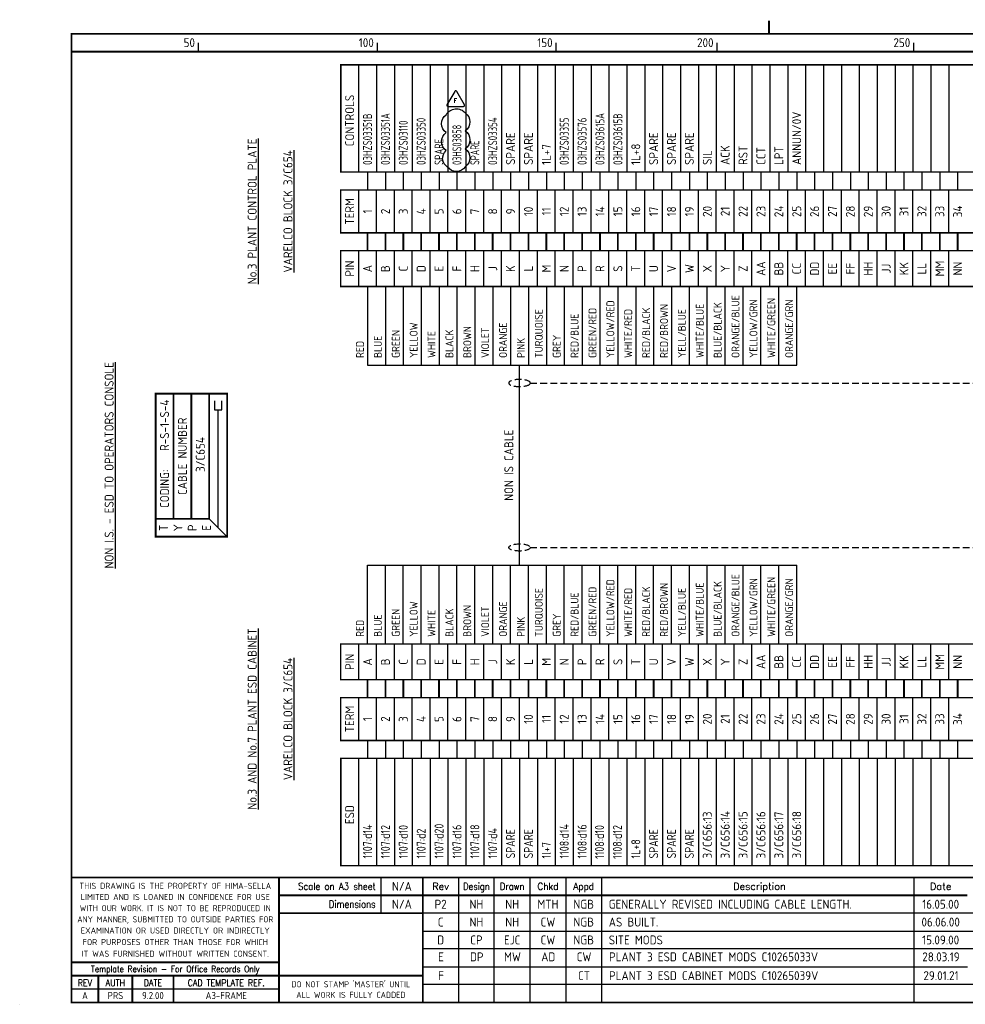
# Model space of a CAD drawing. Extents: x 0 to 408, y 0 to 275.
# Tile 1 of 2: x 0 to 264, y 0 to 275. Entities that reach past the tile are written whole.
import ezdxf
from ezdxf.enums import TextEntityAlignment as Align

# ---------------------------------------------------------------- set-up
doc = ezdxf.new("R2010")
doc.units = 0
doc.header["$LTSCALE"] = 0.25
doc.header["$MEASUREMENT"] = 0
doc.linetypes.add('HIDDEN', pattern=[0.375, 0.25, -0.125])
doc.layers.get('0').update_dxf_attribs({"color": 41, "linetype": 'CONTINUOUS'})
for name, color, linetype in [('00-DRG_FRAME', 12, 'CONTINUOUS'), ('01-DRAW', 7, 'CONTINUOUS'), ('04-OUTLINE', 6, 'CONTINUOUS'), ('203', 7, 'CONTINUOUS'), ('203-TEXT', 2, 'CONTINUOUS')]:
    doc.layers.add(name, color=color, linetype=linetype)
doc.styles.add('ISO', font='iso.shx', dxfattribs={"height": 2.5})
doc.styles.add('ROMAND', font='ROMAND')
doc.styles.add('ROMANS', font='romans.shx', dxfattribs={"width": 0.8})

# ---------------------------------------------------------------- blocks, each defined once
blk = doc.blocks.new('A3-REVA')
at = {"style": 'ISO'}
for tag, p in [('DESIGNED', (292, 31.75)), ('A', (117.7, 26.75)), ('DES', (127.7, 26.75)), ('DRN', (137.7, 26.75)), ('CHKD', (147.7, 26.75)), ('APPD', (157.7, 26.75)), ('DATE', (258, 26.75)), ('DRAWN', (292, 26.75)), ('CHECKED', (292, 21.75)), ('APPD', (292, 16.75)), ('DATE', (292, 11.75))]:
    blk.add_attdef(tag, text='', height=2.5, dxfattribs=at).set_placement(p, align=Align.CENTER)
blk.add_attdef('DESCRIPTION', (164.7, 26.75), '', height=2.5, dxfattribs=at)
blk = doc.blocks.new('A3-CONTRACT')
at = {"style": 'ISO'}
for tag, height, p in [('SCALE', 2.5, (106.86, 31.75)), ('DIMS', 2.5, (106.86, 26.75)), ('CONTRACT', 5, (342, 3)), ('CAD-REF', 2.5, (282, 1.75))]:
    blk.add_attdef(tag, text='', height=height, dxfattribs=at).set_placement(p, align=Align.CENTER)
for tag, p in [('TITLE_2', (303.75, 16.75)), ('TITLE_3', (303.5, 11.75))]:
    blk.add_attdef(tag, p, '', height=2.5, dxfattribs=at)
blk = doc.blocks.new('A3-REVB')
at = {"style": 'ISO'}
for tag, p in [('B', (117.7, 21.75)), ('DES', (127.7, 21.75)), ('DRN', (137.7, 21.75)), ('CHKD', (147.7, 21.75)), ('APPD', (157.7, 21.75)), ('DATE', (258, 21.75))]:
    blk.add_attdef(tag, text='', height=2.5, dxfattribs=at).set_placement(p, align=Align.CENTER)
blk.add_attdef('DESCRIPTION', (164.7, 21.75), '', height=2.5, dxfattribs=at)

msp = doc.modelspace()

# ---------------------------------------------------------------- linework, layer by layer
at = {"layer": '00-DRG_FRAME'}
for p, q in [((50, 266.5), (50, 269)), ((100, 266.5), (100, 269)), ((150, 266.5), (150, 269)), ((195, 266.5), (195, 269)), ((250, 266.5), (250, 269)), ((101.01, 35.5), (101.01, 25.5)), ((122.7, 35.5), (122.7, 0.5)), ((132.7, 0.5), (132.7, 35.5)), ((142.7, 0.5), (142.7, 35.5)), ((152.7, 35.5), (152.7, 0.5)), ((162.7, 35.5), (162.7, 0.5)), ((250, 35.5), (250, 0.5)), ((302, 25.5), (112.7, 25.5)), ((112.7, 20.5), (302, 20.5)), ((302, 15.5), (112.7, 15.5)), ((112.7, 10.5), (265, 10.5)), ((72.5, 4.25), (14.5, 4.25)), ((302, 5.5), (112.7, 5.5)), ((0, 0), (0, 0.03))]:
    msp.add_line(p, q, dxfattribs=at)
at = {"layer": '00-DRG_FRAME', "const_width": 0.5}
for points in [[(209.5, 271.5), (209.5, 275.18)], [(209.5, 271.5), (209.5, 275.18)], [(14.5, 266.5), (404.5, 266.5)], [(404.5, 35.5), (14.5, 35.5)], [(72.5, 0.5), (72.5, 35.5)], [(112.7, 0.5), (112.7, 35.5)], [(265, 30.5), (72.5, 30.5)], [(112.7, 25.5), (72.5, 25.5)], [(14.5, 11.75), (72.5, 11.75)], [(14.5, 8), (72.5, 8)], [(22, 0.5), (22, 8)], [(31.5, 0.5), (31.5, 8)], [(43, 0.5), (43, 8)], [(112.7, 8), (72.5, 8)]]:
    msp.add_lwpolyline(points, dxfattribs=at)
msp.add_lwpolyline([(14.5, 0.5), (404.5, 0.5), (404.5, 271.5), (14.5, 271.5)], close=True, dxfattribs=at)
at = {"layer": '01-DRAW', "color": 6}
msp.add_lwpolyline([(124.59, 249.34, -0.520567), (124.59, 244.32, -0.520567), (124.59, 239.31, -0.520567), (124.59, 234.29, -0.520567), (119.65, 234.21, -0.520567), (119.24, 238.81, -0.520567), (119.24, 243.83, -0.520567), (119.24, 248.84, -0.520567)], format="xyb", close=True, dxfattribs=at)
at = {"layer": '04-OUTLINE'}
msp.add_lwpolyline([(121.64, 255.38), (119.47, 251.63, 0.57735), (119.74, 251.16), (124.07, 251.16, 0.57735), (124.34, 251.63), (122.18, 255.38, 0.57735)], format="xyb", close=True, dxfattribs=at)
at = {"layer": '203'}
for p, q in [((89.75, 262.8), (89.75, 232.8)), ((94.75, 262.8), (94.75, 232.8)), ((99.75, 262.8), (99.75, 232.8)), ((104.75, 262.8), (104.75, 232.8)), ((109.75, 262.8), (109.75, 232.8)), ((114.75, 262.8), (114.75, 232.8)), ((119.75, 262.8), (119.75, 232.8)), ((124.75, 262.8), (124.75, 232.8)), ((129.75, 262.8), (129.75, 232.8)), ((134.75, 262.8), (134.75, 232.8)), ((139.75, 262.8), (139.75, 232.8)), ((144.75, 262.8), (144.75, 232.8)), ((149.75, 262.8), (149.75, 232.8)), ((154.75, 262.8), (154.75, 232.8)), ((159.75, 262.8), (159.75, 232.8)), ((164.75, 262.8), (164.75, 232.8)), ((169.75, 262.8), (169.75, 232.8)), ((174.75, 262.8), (174.75, 232.8)), ((179.75, 262.8), (179.75, 232.8)), ((184.75, 262.8), (184.75, 232.8)), ((189.75, 262.8), (189.75, 232.8)), ((194.75, 262.8), (194.75, 232.8)), ((199.75, 262.8), (199.75, 232.8)), ((204.75, 262.8), (204.75, 232.8)), ((209.75, 262.8), (209.75, 232.8)), ((214.75, 262.8), (214.75, 232.8)), ((219.75, 262.8), (219.75, 232.8)), ((224.75, 262.8), (224.75, 232.8)), ((229.75, 262.8), (229.75, 232.8)), ((234.75, 262.8), (234.75, 232.8)), ((239.75, 262.8), (239.75, 232.8)), ((244.75, 262.8), (244.75, 232.8)), ((249.75, 262.8), (249.75, 232.8)), ((254.75, 262.8), (254.75, 232.8)), ((259.75, 262.8), (259.75, 232.8)), ((97.25, 232.8), (97.25, 227.8)), ((102.25, 232.8), (102.25, 227.8)), ((107.25, 232.8), (107.25, 227.8)), ((112.25, 232.8), (112.25, 227.8)), ((117.25, 232.8), (117.25, 227.8)), ((122.25, 232.8), (122.25, 227.8)), ((127.25, 232.8), (127.25, 227.8)), ((132.25, 232.8), (132.25, 227.8)), ((137.25, 232.8), (137.25, 227.8)), ((142.25, 232.8), (142.25, 227.8)), ((147.25, 232.8), (147.25, 227.8)), ((152.25, 232.8), (152.25, 227.8)), ((157.25, 232.8), (157.25, 227.8)), ((162.25, 232.8), (162.25, 227.8)), ((167.25, 232.8), (167.25, 227.8)), ((172.25, 232.8), (172.25, 227.8)), ((177.25, 232.8), (177.25, 227.8)), ((182.25, 232.8), (182.25, 227.8)), ((187.25, 232.8), (187.25, 227.8)), ((192.25, 232.8), (192.25, 227.8)), ((197.25, 232.8), (197.25, 227.8)), ((202.25, 232.8), (202.25, 227.8)), ((207.25, 232.8), (207.25, 227.8)), ((212.25, 232.8), (212.25, 227.8)), ((217.25, 232.8), (217.25, 227.8)), ((222.25, 232.8), (222.25, 227.8)), ((227.25, 232.8), (227.25, 227.8)), ((232.25, 232.8), (232.25, 227.8)), ((237.25, 232.8), (237.25, 227.8)), ((242.25, 232.8), (242.25, 227.8)), ((247.25, 232.8), (247.25, 227.8)), ((252.25, 232.8), (252.25, 227.8)), ((257.25, 232.8), (257.25, 227.8)), ((262.25, 232.8), (262.25, 227.8)), ((89.75, 215.8), (89.75, 227.8)), ((94.75, 227.8), (94.75, 215.8)), ((99.75, 215.8), (99.75, 227.8)), ((104.75, 215.8), (104.75, 227.8)), ((109.75, 215.8), (109.75, 227.8)), ((114.75, 215.8), (114.75, 227.8)), ((119.75, 215.8), (119.75, 227.8)), ((124.75, 215.8), (124.75, 227.8)), ((129.75, 215.8), (129.75, 227.8)), ((134.75, 215.8), (134.75, 227.8)), ((139.75, 215.8), (139.75, 227.8)), ((144.75, 215.8), (144.75, 227.8)), ((149.75, 215.8), (149.75, 227.8)), ((154.75, 215.8), (154.75, 227.8)), ((159.75, 215.8), (159.75, 227.8)), ((164.75, 215.8), (164.75, 227.8)), ((169.75, 215.8), (169.75, 227.8)), ((174.75, 215.8), (174.75, 227.8)), ((179.75, 215.8), (179.75, 227.8)), ((184.75, 215.8), (184.75, 227.8)), ((189.75, 215.8), (189.75, 227.8)), ((194.75, 215.8), (194.75, 227.8)), ((199.75, 215.8), (199.75, 227.8)), ((204.75, 215.8), (204.75, 227.8)), ((209.75, 215.8), (209.75, 227.8)), ((214.75, 215.8), (214.75, 227.8)), ((219.75, 215.8), (219.75, 227.8)), ((224.75, 215.8), (224.75, 227.8)), ((229.75, 215.8), (229.75, 227.8)), ((234.75, 215.8), (234.75, 227.8)), ((239.75, 215.8), (239.75, 227.8)), ((244.75, 215.8), (244.75, 227.8)), ((249.75, 215.8), (249.75, 227.8)), ((254.75, 215.8), (254.75, 227.8)), ((259.75, 215.8), (259.75, 227.8)), ((89.75, 200.8), (89.75, 210.8)), ((94.75, 210.8), (94.75, 200.8)), ((99.75, 200.8), (99.75, 210.8)), ((104.75, 200.8), (104.75, 210.8)), ((109.75, 200.8), (109.75, 210.8)), ((114.75, 200.8), (114.75, 210.8)), ((119.75, 200.8), (119.75, 210.8)), ((124.75, 200.8), (124.75, 210.8)), ((129.75, 200.8), (129.75, 210.8)), ((134.75, 200.8), (134.75, 210.8)), ((139.75, 200.8), (139.75, 210.8)), ((144.75, 200.8), (144.75, 210.8)), ((149.75, 200.8), (149.75, 210.8)), ((154.75, 200.8), (154.75, 210.8)), ((159.75, 200.8), (159.75, 210.8)), ((164.75, 200.8), (164.75, 210.8)), ((169.75, 200.8), (169.75, 210.8)), ((174.75, 200.8), (174.75, 210.8)), ((179.75, 200.8), (179.75, 210.8)), ((184.75, 200.8), (184.75, 210.8)), ((189.75, 200.8), (189.75, 210.8)), ((194.75, 200.8), (194.75, 210.8)), ((199.75, 200.8), (199.75, 210.8)), ((204.75, 200.8), (204.75, 210.8)), ((209.75, 200.8), (209.75, 210.8)), ((214.75, 200.8), (214.75, 210.8)), ((219.75, 200.8), (219.75, 210.8)), ((224.75, 200.8), (224.75, 210.8)), ((229.75, 200.8), (229.75, 210.8)), ((234.75, 200.8), (234.75, 210.8)), ((239.75, 200.8), (239.75, 210.8)), ((244.75, 200.8), (244.75, 210.8)), ((249.75, 200.8), (249.75, 210.8)), ((254.75, 200.8), (254.75, 210.8)), ((259.75, 200.8), (259.75, 210.8)), ((97.25, 200.8), (97.25, 178.8)), ((102.25, 200.8), (102.25, 178.8)), ((107.25, 200.8), (107.25, 178.8)), ((112.25, 200.8), (112.25, 178.8)), ((117.25, 200.8), (117.25, 178.8)), ((122.25, 200.8), (122.25, 178.8)), ((127.25, 200.8), (127.25, 178.8)), ((132.25, 200.8), (132.25, 178.8)), ((137.25, 200.8), (137.25, 178.8)), ((142.25, 200.8), (142.25, 178.8)), ((147.25, 200.8), (147.25, 178.8)), ((152.25, 200.8), (152.25, 178.8)), ((157.25, 200.8), (157.25, 178.8)), ((162.25, 200.8), (162.25, 178.8)), ((167.25, 200.8), (167.25, 178.8)), ((172.25, 200.8), (172.25, 178.8)), ((177.25, 200.8), (177.25, 178.8)), ((182.25, 200.8), (182.25, 178.8)), ((187.25, 178.8), (187.25, 200.8)), ((192.25, 178.8), (192.25, 200.8)), ((197.25, 178.8), (197.25, 200.8)), ((202.25, 178.8), (202.25, 200.8)), ((207.25, 178.8), (207.25, 200.8)), ((212.25, 178.8), (212.25, 200.8)), ((217.25, 178.8), (217.25, 200.8)), ((97.25, 178.8), (217.25, 178.8)), ((139.75, 122.8), (139.75, 178.8)), ((54.5, 168.8), (54.5, 166.3)), ((56.5, 166.3), (56.5, 168.8)), ((54.5, 166.3), (56.5, 166.3)), ((55.5, 133.3), (55.5, 166.3)), ((58, 130.8), (53, 135.8)), ((97.25, 122.8), (217.25, 122.8)), ((97.25, 100.8), (97.25, 122.8)), ((102.25, 100.8), (102.25, 122.8)), ((107.25, 100.8), (107.25, 122.8)), ((112.25, 100.8), (112.25, 122.8)), ((117.25, 100.8), (117.25, 122.8)), ((122.25, 100.8), (122.25, 122.8)), ((127.25, 100.8), (127.25, 122.8)), ((132.25, 100.8), (132.25, 122.8)), ((137.25, 100.8), (137.25, 122.8)), ((142.25, 100.8), (142.25, 122.8)), ((147.25, 100.8), (147.25, 122.8)), ((152.25, 100.8), (152.25, 122.8)), ((157.25, 100.8), (157.25, 122.8)), ((162.25, 100.8), (162.25, 122.8)), ((167.25, 100.8), (167.25, 122.8)), ((172.25, 100.8), (172.25, 122.8)), ((177.25, 100.8), (177.25, 122.8)), ((182.25, 100.8), (182.25, 122.8)), ((187.25, 100.8), (187.25, 122.8)), ((192.25, 100.8), (192.25, 122.8)), ((197.25, 100.8), (197.25, 122.8)), ((202.25, 100.8), (202.25, 122.8)), ((207.25, 100.8), (207.25, 122.8)), ((212.25, 100.8), (212.25, 122.8)), ((217.25, 100.8), (217.25, 122.8)), ((89.75, 90.8), (89.75, 100.8)), ((94.75, 100.8), (94.75, 90.8)), ((99.75, 90.8), (99.75, 100.8)), ((104.75, 90.8), (104.75, 100.8)), ((109.75, 90.8), (109.75, 100.8)), ((114.75, 90.8), (114.75, 100.8)), ((119.75, 90.8), (119.75, 100.8)), ((124.75, 90.8), (124.75, 100.8)), ((129.75, 90.8), (129.75, 100.8)), ((134.75, 90.8), (134.75, 100.8)), ((139.75, 90.8), (139.75, 100.8)), ((144.75, 90.8), (144.75, 100.8)), ((149.75, 90.8), (149.75, 100.8)), ((154.75, 90.8), (154.75, 100.8)), ((159.75, 90.8), (159.75, 100.8)), ((164.75, 90.8), (164.75, 100.8)), ((169.75, 90.8), (169.75, 100.8)), ((174.75, 90.8), (174.75, 100.8)), ((179.75, 90.8), (179.75, 100.8)), ((184.75, 90.8), (184.75, 100.8)), ((189.75, 90.8), (189.75, 100.8)), ((194.75, 90.8), (194.75, 100.8)), ((199.75, 90.8), (199.75, 100.8)), ((204.75, 90.8), (204.75, 100.8)), ((209.75, 90.8), (209.75, 100.8)), ((214.75, 90.8), (214.75, 100.8)), ((219.75, 90.8), (219.75, 100.8)), ((224.75, 90.8), (224.75, 100.8)), ((229.75, 90.8), (229.75, 100.8)), ((234.75, 90.8), (234.75, 100.8)), ((239.75, 90.8), (239.75, 100.8)), ((244.75, 90.8), (244.75, 100.8)), ((249.75, 90.8), (249.75, 100.8)), ((254.75, 90.8), (254.75, 100.8)), ((259.75, 90.8), (259.75, 100.8)), ((99.75, 73.8), (99.75, 85.8)), ((104.75, 73.8), (104.75, 85.8)), ((109.75, 73.8), (109.75, 85.8)), ((114.75, 73.8), (114.75, 85.8)), ((119.75, 73.8), (119.75, 85.8)), ((124.75, 73.8), (124.75, 85.8)), ((129.75, 73.8), (129.75, 85.8)), ((134.75, 73.8), (134.75, 85.8)), ((139.75, 73.8), (139.75, 85.8)), ((144.75, 73.8), (144.75, 85.8)), ((149.75, 73.8), (149.75, 85.8)), ((154.75, 73.8), (154.75, 85.8)), ((159.75, 73.8), (159.75, 85.8)), ((164.75, 73.8), (164.75, 85.8)), ((169.75, 73.8), (169.75, 85.8)), ((174.75, 73.8), (174.75, 85.8)), ((179.75, 73.8), (179.75, 85.8)), ((184.75, 73.8), (184.75, 85.8)), ((189.75, 73.8), (189.75, 85.8)), ((194.75, 73.8), (194.75, 85.8)), ((199.75, 73.8), (199.75, 85.8)), ((204.75, 73.8), (204.75, 85.8)), ((209.75, 73.8), (209.75, 85.8)), ((214.75, 73.8), (214.75, 85.8)), ((219.75, 73.8), (219.75, 85.8)), ((224.75, 73.8), (224.75, 85.8)), ((229.75, 73.8), (229.75, 85.8)), ((234.75, 73.8), (234.75, 85.8)), ((239.75, 73.8), (239.75, 85.8)), ((244.75, 73.8), (244.75, 85.8)), ((249.75, 73.8), (249.75, 85.8)), ((254.75, 73.8), (254.75, 85.8)), ((259.75, 73.8), (259.75, 85.8)), ((97.25, 73.8), (97.25, 68.8)), ((102.25, 73.8), (102.25, 68.8)), ((107.25, 73.8), (107.25, 68.8)), ((112.25, 73.8), (112.25, 68.8)), ((117.25, 73.8), (117.25, 68.8)), ((122.25, 73.8), (122.25, 68.8)), ((127.25, 73.8), (127.25, 68.8)), ((132.25, 73.8), (132.25, 68.8)), ((137.25, 73.8), (137.25, 68.8)), ((142.25, 73.8), (142.25, 68.8)), ((147.25, 73.8), (147.25, 68.8)), ((152.25, 73.8), (152.25, 68.8)), ((157.25, 73.8), (157.25, 68.8)), ((162.25, 73.8), (162.25, 68.8)), ((167.25, 73.8), (167.25, 68.8)), ((172.25, 73.8), (172.25, 68.8)), ((177.25, 73.8), (177.25, 68.8)), ((182.25, 73.8), (182.25, 68.8)), ((187.25, 73.8), (187.25, 68.8)), ((192.25, 73.8), (192.25, 68.8)), ((197.25, 73.8), (197.25, 68.8)), ((202.25, 73.8), (202.25, 68.8)), ((207.25, 73.8), (207.25, 68.8)), ((212.25, 73.8), (212.25, 68.8)), ((217.25, 73.8), (217.25, 68.8)), ((222.25, 73.8), (222.25, 68.8)), ((227.25, 73.8), (227.25, 68.8)), ((232.25, 73.8), (232.25, 68.8)), ((237.25, 73.8), (237.25, 68.8)), ((242.25, 73.8), (242.25, 68.8)), ((247.25, 73.8), (247.25, 68.8)), ((252.25, 73.8), (252.25, 68.8)), ((257.25, 73.8), (257.25, 68.8)), ((262.25, 73.8), (262.25, 68.8)), ((89.75, 68.8), (89.75, 38.8)), ((94.75, 68.8), (94.75, 38.8)), ((99.75, 68.8), (99.75, 38.8)), ((104.75, 68.8), (104.75, 38.8)), ((109.75, 68.8), (109.75, 38.8)), ((114.75, 68.8), (114.75, 38.8)), ((119.75, 68.8), (119.75, 38.8)), ((124.75, 68.8), (124.75, 38.8)), ((129.75, 68.8), (129.75, 38.8)), ((134.75, 68.8), (134.75, 38.8)), ((139.75, 68.8), (139.75, 38.8)), ((144.75, 68.8), (144.75, 38.8)), ((149.75, 68.8), (149.75, 38.8)), ((154.75, 68.8), (154.75, 38.8)), ((159.75, 68.8), (159.75, 38.8)), ((164.75, 68.8), (164.75, 38.8)), ((169.75, 68.8), (169.75, 38.8)), ((174.75, 68.8), (174.75, 38.8)), ((179.75, 68.8), (179.75, 38.8)), ((184.75, 68.8), (184.75, 38.8)), ((189.75, 68.8), (189.75, 38.8)), ((194.75, 68.8), (194.75, 38.8)), ((199.75, 68.8), (199.75, 38.8)), ((204.75, 68.8), (204.75, 38.8)), ((209.75, 68.8), (209.75, 38.8)), ((214.75, 68.8), (214.75, 38.8)), ((219.75, 68.8), (219.75, 38.8)), ((224.75, 68.8), (224.75, 38.8)), ((229.75, 68.8), (229.75, 38.8)), ((234.75, 68.8), (234.75, 38.8)), ((239.75, 68.8), (239.75, 38.8)), ((244.75, 68.8), (244.75, 38.8)), ((249.75, 68.8), (249.75, 38.8)), ((254.75, 68.8), (254.75, 38.8)), ((259.75, 68.8), (259.75, 38.8))]:
    msp.add_line(p, q, dxfattribs=at)
at = {"layer": '203', "color": 3, "linetype": 'HIDDEN', "ltscale": 30}
for p, q in [((142.75, 173.8), (282.25, 173.8)), ((142.75, 127.8), (282.25, 127.8))]:
    msp.add_line(p, q, dxfattribs=at)
at = {"layer": '203'}
for points, const_width in [([(89.75, 262.8), (89.75, 232.8), (284.75, 232.8), (284.75, 262.8), (89.75, 262.8)], 0.4), ([(94.75, 232.8), (94.75, 262.8)], 0.4), ([(89.75, 227.8), (89.75, 215.8), (284.75, 215.8), (284.75, 227.8), (89.75, 227.8)], 0.4), ([(94.75, 215.8), (94.75, 227.8)], 0.4), ([(97.25, 210.8), (97.25, 215.8)], 0.5), ([(102.25, 210.8), (102.25, 215.8)], 0.5), ([(107.25, 210.8), (107.25, 215.8)], 0.5), ([(112.25, 210.8), (112.25, 215.8)], 0.5), ([(117.25, 210.8), (117.25, 215.8)], 0.5), ([(122.25, 210.8), (122.25, 215.8)], 0.5), ([(127.25, 210.8), (127.25, 215.8)], 0.5), ([(132.25, 210.8), (132.25, 215.8)], 0.5), ([(137.25, 210.8), (137.25, 215.8)], 0.5), ([(142.25, 210.8), (142.25, 215.8)], 0.5), ([(147.25, 210.8), (147.25, 215.8)], 0.5), ([(152.25, 210.8), (152.25, 215.8)], 0.5), ([(157.25, 210.8), (157.25, 215.8)], 0.5), ([(162.25, 210.8), (162.25, 215.8)], 0.5), ([(167.25, 210.8), (167.25, 215.8)], 0.5), ([(172.25, 210.8), (172.25, 215.8)], 0.5), ([(177.25, 210.8), (177.25, 215.8)], 0.5), ([(182.25, 210.8), (182.25, 215.8)], 0.5), ([(187.25, 210.8), (187.25, 215.8)], 0.5), ([(192.25, 210.8), (192.25, 215.8)], 0.5), ([(197.25, 210.8), (197.25, 215.8)], 0.5), ([(202.25, 210.8), (202.25, 215.8)], 0.5), ([(207.25, 210.8), (207.25, 215.8)], 0.5), ([(212.25, 210.8), (212.25, 215.8)], 0.5), ([(217.25, 210.8), (217.25, 215.8)], 0.5), ([(222.25, 210.8), (222.25, 215.8)], 0.5), ([(227.25, 210.8), (227.25, 215.8)], 0.5), ([(232.25, 210.8), (232.25, 215.8)], 0.5), ([(237.25, 210.8), (237.25, 215.8)], 0.5), ([(242.25, 210.8), (242.25, 215.8)], 0.5), ([(247.25, 210.8), (247.25, 215.8)], 0.5), ([(252.25, 210.8), (252.25, 215.8)], 0.5), ([(257.25, 210.8), (257.25, 215.8)], 0.5), ([(262.25, 210.8), (262.25, 215.8)], 0.5), ([(89.75, 210.8), (89.75, 200.8), (284.75, 200.8), (284.75, 210.8), (89.75, 210.8)], 0.4), ([(94.75, 200.8), (94.75, 210.8)], 0.4), ([(38, 135.8), (53, 135.8), (53, 170.8)], 0.5), ([(43, 170.8), (43, 135.8)], 0.5), ([(48, 135.8), (48, 170.8)], 0.5), ([(89.75, 100.8), (89.75, 90.8), (284.75, 90.8), (284.75, 100.8), (89.75, 100.8)], 0.4), ([(94.75, 90.8), (94.75, 100.8)], 0.4), ([(97.25, 85.8), (97.25, 90.8)], 0.5), ([(102.25, 85.8), (102.25, 90.8)], 0.5), ([(107.25, 85.8), (107.25, 90.8)], 0.5), ([(112.25, 85.8), (112.25, 90.8)], 0.5), ([(117.25, 85.8), (117.25, 90.8)], 0.5), ([(122.25, 85.8), (122.25, 90.8)], 0.5), ([(127.25, 85.8), (127.25, 90.8)], 0.5), ([(132.25, 85.8), (132.25, 90.8)], 0.5), ([(137.25, 85.8), (137.25, 90.8)], 0.5), ([(142.25, 85.8), (142.25, 90.8)], 0.5), ([(147.25, 85.8), (147.25, 90.8)], 0.5), ([(152.25, 85.8), (152.25, 90.8)], 0.5), ([(157.25, 85.8), (157.25, 90.8)], 0.5), ([(162.25, 85.8), (162.25, 90.8)], 0.5), ([(167.25, 85.8), (167.25, 90.8)], 0.5), ([(172.25, 85.8), (172.25, 90.8)], 0.5), ([(177.25, 85.8), (177.25, 90.8)], 0.5), ([(182.25, 85.8), (182.25, 90.8)], 0.5), ([(187.25, 85.8), (187.25, 90.8)], 0.5), ([(192.25, 85.8), (192.25, 90.8)], 0.5), ([(197.25, 85.8), (197.25, 90.8)], 0.5), ([(202.25, 85.8), (202.25, 90.8)], 0.5), ([(207.25, 85.8), (207.25, 90.8)], 0.5), ([(212.25, 85.8), (212.25, 90.8)], 0.5), ([(217.25, 85.8), (217.25, 90.8)], 0.5), ([(222.25, 85.8), (222.25, 90.8)], 0.5), ([(227.25, 85.8), (227.25, 90.8)], 0.5), ([(232.25, 85.8), (232.25, 90.8)], 0.5), ([(237.25, 85.8), (237.25, 90.8)], 0.5), ([(237.25, 85.8), (237.25, 90.8)], 0.5), ([(242.25, 85.8), (242.25, 90.8)], 0.5), ([(247.25, 85.8), (247.25, 90.8)], 0.5), ([(252.25, 85.8), (252.25, 90.8)], 0.5), ([(257.25, 85.8), (257.25, 90.8)], 0.5), ([(262.25, 85.8), (262.25, 90.8)], 0.5), ([(89.75, 85.8), (89.75, 73.8), (284.75, 73.8), (284.75, 85.8), (89.75, 85.8)], 0.4), ([(94.75, 73.8), (94.75, 85.8)], 0.4), ([(89.75, 68.8), (89.75, 38.8), (284.75, 38.8), (284.75, 68.8), (89.75, 68.8)], 0.4), ([(94.75, 38.8), (94.75, 68.8)], 0.4)]:
    msp.add_lwpolyline(points, dxfattribs=dict(at, const_width=const_width))
at = {"layer": '203', "const_width": 0.5}
msp.add_lwpolyline([(58, 130.8), (58, 170.8), (38, 170.8), (38, 130.8)], close=True, dxfattribs=at)
at = {"layer": '203', "color": 3, "linetype": 'HIDDEN', "ltscale": 30, "extrusion": (0, 0, -1)}
msp.add_ellipse((139.75, 173.8), major_axis=(3, 0), ratio=0.333333, dxfattribs=at)
at = {"layer": '203', "color": 3, "linetype": 'HIDDEN', "ltscale": 30}
msp.add_ellipse((139.75, 127.8), major_axis=(3, 0), ratio=0.333333, dxfattribs=at)

# ---------------------------------------------------------------- block references
ref = msp.add_blockref('A3-CONTRACT', (0, 0))
ref.add_attrib('SCALE', 'N/A', dxfattribs={"height": 2.5, "style": 'ISO'}).set_placement((106.86, 31.75), align=Align.CENTER)
ref.add_attrib('DIMS', 'N/A', dxfattribs={"height": 2.5, "style": 'ISO'}).set_placement((106.86, 26.75), align=Align.CENTER)
ref.add_attrib('CAD-REF', '10265-P3-SCHEDULE#NH01', dxfattribs={"height": 2, "style": 'ISO'}).set_placement((283.48, 1.75), align=Align.CENTER)
ref.add_attrib('TITLE_2', 'ICI SYNETIX ESD SYSTEM - No.3 AND No.7 PLANTS', (303.75, 16.75), dxfattribs={"height": 2.5, "style": 'ISO'})
ref.add_attrib('TITLE_3', 'FISHER-ROSEMOUNT - P.O. No. 99003994', (303.5, 11.75), dxfattribs={"height": 2.5, "style": 'ISO'})
ref.add_attrib('CONTRACT', 'C10265H/P3', dxfattribs={"height": 5, "style": 'ISO'}).set_placement((342, 3), align=Align.CENTER)
at = {"layer": '203-TEXT'}
ref = msp.add_blockref('A3-REVA', (0, 0), dxfattribs=at)
ref.add_attrib('DESIGNED', 'NH', dxfattribs={"layer": '0', "height": 2.5, "style": 'ISO'}).set_placement((292, 31.75), align=Align.CENTER)
ref.add_attrib('DRAWN', 'NH', dxfattribs={"layer": '0', "height": 2.5, "style": 'ISO'}).set_placement((292, 26.75), align=Align.CENTER)
ref.add_attrib('CHECKED', 'CW', dxfattribs={"layer": '0', "height": 2.5, "style": 'ISO'}).set_placement((292, 21.75), align=Align.CENTER)
ref.add_attrib('APPD', 'NGB', dxfattribs={"layer": '0', "height": 2.5, "style": 'ISO'}).set_placement((292, 16.75), align=Align.CENTER)
ref.add_attrib('A', 'P2', dxfattribs={"layer": '0', "height": 2.5, "style": 'ISO'}).set_placement((117.7, 26.75), align=Align.CENTER)
ref.add_attrib('DES', 'NH', dxfattribs={"layer": '0', "height": 2.5, "style": 'ISO'}).set_placement((127.7, 26.75), align=Align.CENTER)
ref.add_attrib('DRN', 'NH', dxfattribs={"layer": '0', "height": 2.5, "style": 'ISO'}).set_placement((137.7, 26.75), align=Align.CENTER)
ref.add_attrib('CHKD', 'MTH', dxfattribs={"layer": '0', "height": 2.5, "style": 'ISO'}).set_placement((147.7, 26.75), align=Align.CENTER)
ref.add_attrib('APPD', 'NGB', dxfattribs={"layer": '0', "height": 2.5, "style": 'ISO'}).set_placement((157.7, 26.75), align=Align.CENTER)
ref.add_attrib('DESCRIPTION', 'GENERALLY REVISED INCLUDING CABLE LENGTH.', (164.7, 26.75), dxfattribs={"layer": '0', "height": 2.5, "style": 'ISO'})
ref.add_attrib('DATE', '16.05.00', dxfattribs={"layer": '0', "height": 2.5, "style": 'ISO'}).set_placement((257.5, 26.75), align=Align.CENTER)
ref.add_attrib('DATE', '05.04.00', dxfattribs={"layer": '0', "height": 2.5, "style": 'ISO'}).set_placement((292, 11.75), align=Align.CENTER)
ref = msp.add_blockref('A3-REVB', (0, 0), dxfattribs=at)
ref.add_attrib('B', 'C', dxfattribs={"layer": '0', "height": 2.5, "style": 'ISO'}).set_placement((117.7, 21.75), align=Align.CENTER)
ref.add_attrib('DES', 'NH', dxfattribs={"layer": '0', "height": 2.5, "style": 'ISO'}).set_placement((127.7, 21.75), align=Align.CENTER)
ref.add_attrib('DRN', 'NH', dxfattribs={"layer": '0', "height": 2.5, "style": 'ISO'}).set_placement((137.7, 21.75), align=Align.CENTER)
ref.add_attrib('CHKD', 'CW', dxfattribs={"layer": '0', "height": 2.5, "style": 'ISO'}).set_placement((147.7, 21.75), align=Align.CENTER)
ref.add_attrib('APPD', 'NGB', dxfattribs={"layer": '0', "height": 2.5, "style": 'ISO'}).set_placement((157.7, 21.75), align=Align.CENTER)
ref.add_attrib('DESCRIPTION', 'AS BUILT.', (164.7, 21.75), dxfattribs={"layer": '0', "height": 2.5, "style": 'ISO'})
ref.add_attrib('DATE', '06.06.00', dxfattribs={"layer": '0', "height": 2.5, "style": 'ISO'}).set_placement((257.5, 21.75), align=Align.CENTER)
ref = msp.add_blockref('A3-REVB', (0, -5), dxfattribs=at)
ref.add_attrib('B', 'D', dxfattribs={"layer": '0', "height": 2.5, "style": 'ISO'}).set_placement((117.7, 16.75), align=Align.CENTER)
ref.add_attrib('DES', 'CP', dxfattribs={"layer": '0', "height": 2.5, "style": 'ISO'}).set_placement((127.7, 16.75), align=Align.CENTER)
ref.add_attrib('DRN', 'EJC', dxfattribs={"layer": '0', "height": 2.5, "style": 'ISO'}).set_placement((137.7, 16.75), align=Align.CENTER)
ref.add_attrib('CHKD', 'CW', dxfattribs={"layer": '0', "height": 2.5, "style": 'ISO'}).set_placement((147.7, 16.75), align=Align.CENTER)
ref.add_attrib('APPD', 'NGB', dxfattribs={"layer": '0', "height": 2.5, "style": 'ISO'}).set_placement((157.7, 16.75), align=Align.CENTER)
ref.add_attrib('DESCRIPTION', 'SITE MODS', (164.7, 16.75), dxfattribs={"layer": '0', "height": 2.5, "style": 'ISO'})
ref.add_attrib('DATE', '15.09.00', dxfattribs={"layer": '0', "height": 2.5, "style": 'ISO'}).set_placement((257.5, 16.75), align=Align.CENTER)
ref = msp.add_blockref('A3-REVB', (0.09, -9.72), dxfattribs=at)
ref.add_attrib('B', 'E', dxfattribs={"layer": '0', "height": 2.5, "style": 'ISO'}).set_placement((117.79, 12.03), align=Align.CENTER)
ref.add_attrib('DES', 'DP', dxfattribs={"layer": '0', "height": 2.5, "style": 'ISO'}).set_placement((127.79, 12.03), align=Align.CENTER)
ref.add_attrib('DRN', 'MW', dxfattribs={"layer": '0', "height": 2.5, "style": 'ISO'}).set_placement((137.79, 12.03), align=Align.CENTER)
ref.add_attrib('CHKD', 'AD', dxfattribs={"layer": '0', "height": 2.5, "style": 'ISO'}).set_placement((147.79, 12.03), align=Align.CENTER)
ref.add_attrib('APPD', 'CW', dxfattribs={"layer": '0', "height": 2.5, "style": 'ISO'}).set_placement((157.79, 12.03), align=Align.CENTER)
ref.add_attrib('DESCRIPTION', 'PLANT 3 ESD CABINET MODS C10265033V', (164.79, 12.03), dxfattribs={"layer": '0', "height": 2.5, "style": 'ISO'})
ref.add_attrib('DATE', '28.03.19', dxfattribs={"layer": '0', "height": 2.5, "style": 'ISO'}).set_placement((257.59, 12.03), align=Align.CENTER)
ref = msp.add_blockref('A3-REVB', (0.09, -14.99), dxfattribs=at)
ref.add_attrib('B', 'F', dxfattribs={"layer": '0', "height": 2.5, "style": 'ISO'}).set_placement((117.79, 6.76), align=Align.CENTER)
ref.add_attrib('APPD', 'CT', dxfattribs={"layer": '0', "height": 2.5, "style": 'ISO'}).set_placement((157.79, 6.76), align=Align.CENTER)
ref.add_attrib('DESCRIPTION', 'PLANT 3 ESD CABINET MODS C10265039V', (164.79, 6.76), dxfattribs={"layer": '0', "height": 2.5, "style": 'ISO'})
ref.add_attrib('DATE', '29.01.21', dxfattribs={"layer": '0', "height": 2.5, "style": 'ISO'}).set_placement((257.59, 6.76), align=Align.CENTER)

# ---------------------------------------------------------------- texts
at = {"layer": '00-DRG_FRAME', "style": 'ISO'}
for s, p in [('50', (49, 267.75)), ('100', (99, 267.75)), ('150', (149, 267.75)), ('200', (194, 267.75)), ('250', (249, 267.75))]:
    msp.add_text(s, height=2.5, dxfattribs=at).set_placement(p, align=Align.RIGHT)
at = {"layer": '00-DRG_FRAME', "color": 3, "style": 'ISO'}
for s, width, p in [('THIS DRAWING IS THE PROPERTY OF HIMA-SELLA', 0.9, (43.5, 33.14)), ("DO NOT STAMP 'MASTER' UNTIL", 0.95, (92.6, 5.77))]:
    msp.add_text(s, height=1.7, dxfattribs=dict(at, width=width)).set_placement(p, align=Align.MIDDLE)
at = {"layer": '00-DRG_FRAME', "color": 4, "style": 'ROMAND', "width": 0.87}
for s, p in [('Scale on A3 sheet', (99.54, 32)), ('Dimensions', (99.54, 27.01))]:
    msp.add_text(s, height=2, dxfattribs=at).set_placement(p, align=Align.RIGHT)
at = {"layer": '00-DRG_FRAME', "color": 4, "style": 'ROMAND'}
for s, p in [('Rev', (117.7, 32)), ('Description', (206.85, 32)), ('Date', (257.5, 32))]:
    msp.add_text(s, height=2, dxfattribs=at).set_placement(p, align=Align.CENTER)
for s, width, p in [('Design', 0.85, (127.7, 32)), ('Drawn', 0.85, (137.7, 32)), ('Chkd', 0.9, (147.7, 32)), ('Appd', 0.9, (157.7, 32))]:
    msp.add_text(s, height=2, dxfattribs=dict(at, width=width)).set_placement(p, align=Align.CENTER)
at = {"layer": '00-DRG_FRAME', "color": 3, "style": 'ISO'}
for s, width, p in [('LIMITED AND IS LOANED IN CONFIDENCE FOR USE', 0.9, (43.5, 30.02)), ('WITH OUR WORK. IT IS NOT TO BE REPRODUCED IN', 0.87, (43.5, 26.89)), ('ANY MANNER, SUBMITTED TO OUTSIDE PARTIES FOR', 0.87, (43.5, 23.76)), ('EXAMINATION OR USED DIRECTLY OR INDIRECTLY', 0.9, (43.5, 20.64)), ('FOR PURPOSES OTHER THAN THOSE FOR WHICH', 0.9, (43.5, 17.41)), ('IT WAS FURNISHED WITHOUT WRITTEN CONSENT.', 0.9, (43.5, 14.16))]:
    msp.add_text(s, height=1.7, dxfattribs=dict(at, width=width)).set_placement(p, align=Align.MIDDLE_CENTER)
at = {"layer": '00-DRG_FRAME', "color": 4, "style": 'ROMAND'}
for s, width, p in [('Template Revision - For Office Records Only', 0.85, (43.5, 9.62)), ('REV', 0.9, (18.25, 6)), ('AUTH', 0.9, (26.75, 6)), ('DATE', 0.9, (37.25, 6)), ('CAD TEMPLATE REF.', 0.9, (57.75, 6))]:
    msp.add_text(s, height=1.8, dxfattribs=dict(at, width=width)).set_placement(p, align=Align.MIDDLE)
at = {"layer": '00-DRG_FRAME', "color": 41, "style": 'ISO'}
for s, p in [('A', (18.25, 1.45)), ('PRS', (26.75, 1.45)), ('9.2.00', (37.25, 1.45)), ('A3-FRAME', (57.75, 1.45))]:
    msp.add_text(s, height=2, dxfattribs=at).set_placement(p, align=Align.CENTER)
at = {"layer": '00-DRG_FRAME', "color": 3, "style": 'ISO'}
msp.add_text('ALL WORK IS FULLY CADDED', height=1.7, dxfattribs=at).set_placement((92.6, 2.64), align=Align.MIDDLE_CENTER)
at = {"layer": '04-OUTLINE', "style": 'ROMANS', "width": 0.95}
msp.add_text('F', height=1.21, dxfattribs=at).set_placement((121.79, 252.77), align=Align.MIDDLE)
at = {"layer": '203-TEXT', "style": 'ISO'}
for s, p in [('CONTROLS', (92.25, 247.22)), ('%%UNo.3 PLANT CONTROL PLATE', (65, 221.8)), ('%%UVARELCO BLOCK 3/C654', (75, 221.8)), ('PIN', (92.25, 205.8)), ('%%UNON I.S. - ESD TO OPERATORS CONSOLE', (25, 150.8)), ('NON IS CABLE', (136.75, 150.8)), ('%%UNo.3 AND No.7 PLANT ESD CABINET', (65, 79.8)), ('%%UVARELCO BLOCK 3/C654', (75, 79.8)), ('PIN', (92.25, 95.8)), ('ESD', (92.25, 53.05))]:
    msp.add_text(s, height=2.5, rotation=90, dxfattribs=at).set_placement(p, align=Align.MIDDLE)
for s, width, p in [('03HZS03351B', 0.8, (98.5, 234.8)), ('03HZS03351A', 0.8, (103.5, 234.8)), ('03HZS03615A', 0.8, (163.5, 234.8)), ('03HZS03615B', 0.8, (168.5, 234.8)), ('03HZS03110', 0.8, (108.5, 234.8)), ('03HZS03350', 0.8, (113.5, 234.8)), ('03HS03858', 0.75, (123.5, 234.8)), ('03HZS03354', 0.8, (133.5, 234.8)), ('03HZS03355', 0.8, (153.5, 234.8)), ('03HZS03576', 0.8, (158.5, 234.8)), ('SPARE', 0.8, (118.5, 234.8)), ('SPARE', 0.75, (128.5, 234.8)), ('1107:d14', 0.9, (98.5, 40.8)), ('1107:d12', 0.9, (103.5, 40.8)), ('1107:d10', 0.9, (108.5, 40.8)), ('1107:d20', 0.9, (118.5, 40.8)), ('1107:d16', 0.9, (123.5, 40.8)), ('1107:d18', 0.9, (128.5, 40.8)), ('1108:d14', 0.9, (153.5, 40.8)), ('1108:d16', 0.9, (158.5, 40.8)), ('1108:d10', 0.9, (163.37, 40.67)), ('1108:d12', 0.9, (168.37, 40.67)), ('1107:d2', 0.9, (113.5, 40.8)), ('1107:d4', 0.9, (133.5, 40.8)), ('SPARE', 0.9, (138.5, 40.8)), ('SPARE', 0.9, (143.5, 40.8)), ('SPARE', 0.9, (178.5, 40.8)), ('SPARE', 0.9, (183.5, 40.8)), ('SPARE', 0.9, (188.5, 40.8)), ('1L+8', 0.9, (173.5, 40.8)), ('1l+7', 0.9, (148.5, 40.8))]:
    msp.add_text(s, height=2.5, rotation=90, dxfattribs=dict(at, width=width)).set_placement(p)
for s, height, p in [('ANNUN/0V', 2.5, (218.5, 234.8)), ('SPARE', 2.5, (138.5, 234.8)), ('SPARE', 2.5, (143.5, 234.8)), ('SPARE', 2.5, (178.5, 234.8)), ('SPARE', 2.5, (183.5, 234.8)), ('SPARE', 2.5, (188.5, 234.8)), ('1L+7', 2.5, (148.5, 234.8)), ('1L+8', 2.5, (173.5, 234.8)), ('ACK', 2.5, (198.5, 234.8)), ('RST', 2.5, (203.5, 234.8)), ('CCT', 2.5, (208.5, 234.8)), ('LPT', 2.5, (213.5, 234.8)), ('SIL', 2.5, (193.5, 234.8)), ('ORANGE/BLUE', 2.2, (201.25, 180.8)), ('YELLOW/RED', 2.2, (166.25, 180.8)), ('RED/BROWN', 2.2, (181.25, 180.8)), ('WHITE/BLUE', 2.2, (191.25, 180.8)), ('BLUE/BLACK', 2.2, (196.25, 180.8)), ('YELLOW/GRN', 2.2, (206.25, 180.8)), ('WHITE/GREEN', 2.2, (211.25, 180.8)), ('ORANGE/GRN', 2.2, (216.25, 180.8)), ('TURQUOISE', 2.2, (146.25, 180.8)), ('GREEN/RED', 2.2, (161.25, 180.8)), ('WHITE/RED', 2.2, (171.25, 180.8)), ('RED/BLACK', 2.2, (176.25, 180.8)), ('YELL/BLUE', 2.2, (186.25, 180.8)), ('RED/BLUE', 2.2, (156.25, 180.8)), ('GREEN', 2.2, (106.25, 180.8)), ('YELLOW', 2.2, (111.25, 180.8)), ('BLACK', 2.2, (121.25, 180.8)), ('BROWN', 2.2, (126.25, 180.8)), ('VIOLET', 2.2, (131.25, 180.8)), ('ORANGE', 2.2, (136.25, 180.8)), ('BLUE', 2.2, (101.25, 180.8)), ('WHITE', 2.2, (116.25, 180.8)), ('PINK', 2.2, (141.25, 180.8)), ('GREY', 2.2, (151.25, 180.8)), ('RED', 2.2, (96.25, 180.8)), ('ORANGE/BLUE', 2.2, (201.25, 102.8)), ('YELLOW/GRN', 2.2, (206.25, 102.8)), ('WHITE/GREEN', 2.2, (211.25, 102.8)), ('ORANGE/GRN', 2.2, (216.25, 102.8)), ('TURQUOISE', 2.2, (146.25, 102.8)), ('GREEN/RED', 2.2, (161.25, 102.8)), ('YELLOW/RED', 2.2, (166.25, 102.8)), ('WHITE/RED', 2.2, (171.25, 102.8)), ('RED/BLACK', 2.2, (176.25, 102.8)), ('RED/BROWN', 2.2, (181.25, 102.8)), ('WHITE/BLUE', 2.2, (191.25, 102.8)), ('BLUE/BLACK', 2.2, (196.25, 102.8)), ('RED/BLUE', 2.2, (156.25, 102.8)), ('YELL/BLUE', 2.2, (186.25, 102.8)), ('YELLOW', 2.2, (111.25, 102.8)), ('BROWN', 2.2, (126.25, 102.8)), ('ORANGE', 2.2, (136.25, 102.8)), ('GREEN', 2.2, (106.25, 102.8)), ('WHITE', 2.2, (116.25, 102.8)), ('BLACK', 2.2, (121.25, 102.8)), ('VIOLET', 2.2, (131.25, 102.8)), ('RED', 2.2, (96.25, 102.8)), ('BLUE', 2.2, (101.25, 102.8)), ('PINK', 2.2, (141.25, 102.8)), ('GREY', 2.2, (151.25, 102.8)), ('3/C656:13', 2.5, (193.5, 40.8)), ('3/C656:14', 2.5, (198.5, 40.8)), ('3/C656:15', 2.5, (203.5, 40.8)), ('3/C656:16', 2.5, (208.5, 40.8)), ('3/C656:17', 2.5, (213.5, 40.8)), ('3/C656:18', 2.5, (218.5, 40.8))]:
    msp.add_text(s, height=height, rotation=90, dxfattribs=at).set_placement(p)
for s, p in [('TERM', (92.25, 221.8)), ('10', (142.25, 221.8)), ('11', (147.25, 221.8)), ('12', (152.25, 221.8)), ('13', (157.25, 221.8)), ('14', (162.25, 221.8)), ('15', (167.25, 221.8)), ('16', (172.25, 221.8)), ('17', (177.25, 221.8)), ('18', (182.25, 221.8)), ('19', (187.25, 221.8)), ('1', (97.25, 221.8)), ('2', (102.25, 221.8)), ('3', (107.25, 221.8)), ('4', (112.25, 221.8)), ('5', (117.25, 221.8)), ('6', (122.25, 221.8)), ('7', (127.25, 221.8)), ('8', (132.25, 221.8)), ('9', (137.25, 221.8)), ('A', (97.25, 205.8)), ('B', (102.25, 205.8)), ('C', (107.25, 205.8)), ('D', (112.25, 205.8)), ('E', (117.25, 205.8)), ('F', (122.25, 205.8)), ('H', (127.25, 205.8)), ('K', (137.25, 205.8)), ('L', (142.25, 205.8)), ('M', (147.25, 205.8)), ('N', (152.25, 205.8)), ('P', (157.25, 205.8)), ('R', (162.25, 205.8)), ('S', (167.25, 205.8)), ('T', (172.25, 205.8)), ('U', (177.25, 205.8)), ('V', (182.25, 205.8)), ('W', (187.25, 205.8)), ('J', (132.25, 205.8)), ('CABLE NUMBER', (45.5, 153.3)), ('T', (40.25, 133.3)), ('Y', (44.25, 133.3)), ('P', (48.25, 133.3)), ('E', (52.25, 133.3)), ('A', (97.25, 95.8)), ('B', (102.25, 95.8)), ('C', (107.25, 95.8)), ('D', (112.25, 95.8)), ('E', (117.25, 95.8)), ('F', (122.25, 95.8)), ('H', (127.25, 95.8)), ('K', (137.25, 95.8)), ('L', (142.25, 95.8)), ('M', (147.25, 95.8)), ('N', (152.25, 95.8)), ('P', (157.25, 95.8)), ('R', (162.25, 95.8)), ('S', (167.25, 95.8)), ('T', (172.25, 95.8)), ('U', (177.25, 95.8)), ('V', (182.25, 95.8)), ('W', (187.25, 95.8)), ('J', (132.25, 95.8)), ('TERM', (92.25, 79.8)), ('1', (97.25, 79.8)), ('2', (102.25, 79.8)), ('3', (107.25, 79.8)), ('4', (112.25, 79.8)), ('5', (117.25, 79.8)), ('6', (122.25, 79.8)), ('7', (127.25, 79.8)), ('8', (132.25, 79.8)), ('9', (137.25, 79.8)), ('10', (142.25, 79.8)), ('11', (147.25, 79.8)), ('12', (152.25, 79.8)), ('13', (157.25, 79.8)), ('14', (162.25, 79.8)), ('15', (167.25, 79.8)), ('16', (172.25, 79.8)), ('17', (177.25, 79.8)), ('18', (182.25, 79.8)), ('19', (187.25, 79.8))]:
    msp.add_text(s, height=2.5, rotation=90, dxfattribs=at).set_placement(p, align=Align.MIDDLE_CENTER)
for s, p in [('20', (193.5, 221.8)), ('21', (198.5, 221.8)), ('22', (203.5, 221.8)), ('23', (208.5, 221.8)), ('24', (213.5, 221.8)), ('25', (218.5, 221.8)), ('26', (223.5, 221.8)), ('27', (228.5, 221.8)), ('28', (233.5, 221.8)), ('29', (238.5, 221.8)), ('30', (243.5, 221.8)), ('31', (248.5, 221.8)), ('32', (253.5, 221.8)), ('33', (258.5, 221.8)), ('34', (263.5, 221.8)), ('X', (193.5, 205.8)), ('Y', (198.5, 205.8)), ('Z', (203.5, 205.8)), ('AA', (208.5, 205.8)), ('BB', (213.5, 205.8)), ('CC', (218.5, 205.8)), ('DD', (223.5, 205.8)), ('EE', (228.5, 205.8)), ('FF', (233.5, 205.8)), ('HH', (238.5, 205.8)), ('JJ', (243.5, 205.8)), ('KK', (248.5, 205.8)), ('LL', (253.5, 205.8)), ('MM', (258.5, 205.8)), ('NN', (263.5, 205.8)), ('3/C654', (51.75, 153.8)), ('X', (193.5, 95.8)), ('Y', (198.5, 95.8)), ('Z', (203.5, 95.8)), ('AA', (208.5, 95.8)), ('BB', (213.5, 95.8)), ('CC', (218.5, 95.8)), ('DD', (223.5, 95.8)), ('EE', (228.5, 95.8)), ('FF', (233.5, 95.8)), ('HH', (238.5, 95.8)), ('JJ', (243.5, 95.8)), ('KK', (248.5, 95.8)), ('LL', (253.5, 95.8)), ('MM', (258.5, 95.8)), ('NN', (263.5, 95.8)), ('20', (193.5, 79.8)), ('21', (198.5, 79.8)), ('22', (203.5, 79.8)), ('23', (208.5, 79.8)), ('24', (213.5, 79.8)), ('25', (218.5, 79.8)), ('26', (223.5, 79.8)), ('27', (228.5, 79.8)), ('28', (233.5, 79.8)), ('29', (238.5, 79.8)), ('30', (243.5, 79.8)), ('31', (248.5, 79.8)), ('32', (253.5, 79.8)), ('33', (258.5, 79.8)), ('34', (263.5, 79.8))]:
    msp.add_text(s, height=2.5, rotation=90, dxfattribs=at).set_placement(p, align=Align.CENTER)
for s, p in [('R-S-1-S-4', (41.75, 169.14)), ('CODING:', (41.75, 149.61))]:
    msp.add_text(s, height=2.5, rotation=90, dxfattribs=at).set_placement(p, align=Align.RIGHT)

doc.saveas('drawing.dxf')
